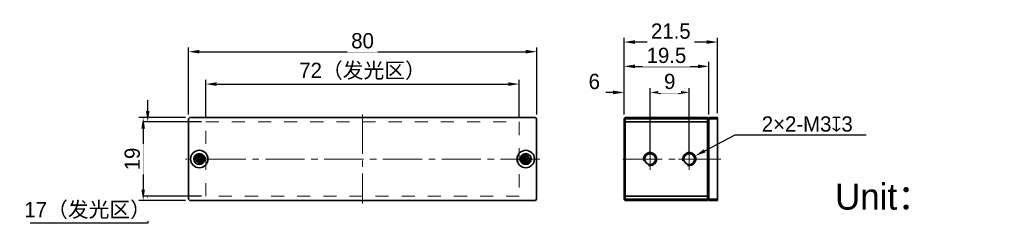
# Model space of a CAD drawing. Header units: inches. Extents: x -3163 to -2937, y -642 to -596.
import ezdxf

# ---------------------------------------------------------------- set-up
doc = ezdxf.new("R2010")
doc.units = ezdxf.units.IN
doc.header["$LTSCALE"] = 3
doc.header["$MEASUREMENT"] = 0
doc.header["$PDSIZE"] = -5
doc.linetypes.add('点画线', pattern=[18, 12, -2, 2, -2])
doc.linetypes.add('虚线', pattern=[2, 1, -1])
doc.layers.get('Defpoints').update_dxf_attribs({"lineweight": 18})
for name, color, linetype, lineweight in [('中心线层', 1, '点画线', 18), ('尺寸线层', 3, 'Continuous', 18), ('明细栏文字', 6, 'Continuous', 18), ('粗实线层', 7, 'Continuous', 35), ('虚线层', 6, '虚线', 18)]:
    doc.layers.add(name, color=color, linetype=linetype, lineweight=lineweight)
doc.styles.get("Standard").update_dxf_attribs({"font": '兰亭黑 GBK.TTF'})
doc.dimstyles.new('CST Standard', dxfattribs={"dimtxt": 3.5, "dimasz": 2.5, "dimexe": 1, "dimexo": 1, "dimgap": 0.6, "dimtad": 1, "dimtoh": 1, "dimdsep": 46, "dimtxsty": 'Standard', "dimcen": -2.5, "dimdle": 5, "dimclrd": 8, "dimclre": 8, "dimadec": 1, "dimazin": 2, "dimtfac": 1, "dimtofl": 0, "dimtmove": 0, "dimatfit": 0, "dimfxl": 1, "dimtolj": 1, "dimarcsym": 0})

# ---------------------------------------------------------------- blocks, each defined once
blk = doc.blocks.new('*D146')
at = {"layer": 'Defpoints', "color": 0}
for p in [(-3048.12, -610.54), (-3120.12, -619.23), (-3048.12, -619.23)]:
    blk.add_point(p, dxfattribs=at)
at = {"layer": '尺寸线层', "color": 8, "linetype": 'Continuous', "lineweight": -2, "ltscale": 3}
for p, q in [((-3120.12, -618.23), (-3120.12, -609.54)), ((-3117.62, -610.54), (-3050.62, -610.54)), ((-3048.12, -618.23), (-3048.12, -609.54))]:
    blk.add_line(p, q, dxfattribs=at)
at = {"layer": '尺寸线层', "color": 8}
for points in [[(-3117.62, -610.12), (-3117.62, -610.95), (-3120.12, -610.54)], [(-3050.62, -610.95), (-3050.62, -610.12), (-3048.12, -610.54)]]:
    blk.add_solid(points, dxfattribs=at)
at = {"layer": '尺寸线层', "color": 0, "ltscale": 3, "insert": (-3084.12, -607.62), "char_height": 3.5, "attachment_point": 5, "bg_fill": 3, "box_fill_scale": 1.25, "bg_fill_color": 9, "bg_fill_true_color": 13158600, "bg_fill_transparency": 0}
blk.add_mtext('\\A1;72（发光区）', dxfattribs=at)
blk = doc.blocks.new('*D147')
at = {"layer": 'Defpoints', "color": 0}
for p in [(-3044.12, -603.11), (-3124.12, -618.53), (-3044.12, -618.53)]:
    blk.add_point(p, dxfattribs=at)
at = {"layer": '尺寸线层', "color": 8, "linetype": 'Continuous', "lineweight": -2, "ltscale": 3}
for p, q in [((-3124.12, -617.53), (-3124.12, -602.11)), ((-3121.62, -603.11), (-3046.62, -603.11)), ((-3044.12, -617.53), (-3044.12, -602.11))]:
    blk.add_line(p, q, dxfattribs=at)
at = {"layer": '尺寸线层', "color": 8}
for points in [[(-3121.62, -602.69), (-3121.62, -603.52), (-3124.12, -603.11)], [(-3046.62, -603.52), (-3046.62, -602.69), (-3044.12, -603.11)]]:
    blk.add_solid(points, dxfattribs=at)
at = {"layer": '尺寸线层', "color": 0, "ltscale": 3, "insert": (-3084.12, -600.62), "char_height": 3.5, "attachment_point": 5, "bg_fill": 3, "box_fill_scale": 1.25, "bg_fill_color": 9, "bg_fill_true_color": 13158600, "bg_fill_transparency": 0}
blk.add_mtext('\\A1;80', dxfattribs=at)
blk = doc.blocks.new('*D148')
at = {"layer": 'Defpoints', "color": 0}
for p in [(-3120.12, -619.23), (-3120.12, -636.23)]:
    blk.add_point(p, dxfattribs=at)
at = {"layer": '尺寸线层', "color": 8, "linetype": 'Continuous', "lineweight": -2, "ltscale": 3}
for p, q in [((-3133.47, -616.73), (-3133.47, -614.23)), ((-3121.12, -619.23), (-3134.47, -619.23)), ((-3121.12, -636.23), (-3134.47, -636.23)), ((-3133.47, -638.73), (-3133.47, -642.47)), ((-3133.47, -642.47), (-3160.47, -642.47))]:
    blk.add_line(p, q, dxfattribs=at)
at = {"layer": '尺寸线层', "color": 8}
for points in [[(-3133.89, -616.73), (-3133.05, -616.73), (-3133.47, -619.23)], [(-3133.05, -638.73), (-3133.89, -638.73), (-3133.47, -636.23)]]:
    blk.add_solid(points, dxfattribs=at)
at = {"layer": '尺寸线层', "color": 0, "ltscale": 3, "insert": (-3147.27, -639.55), "char_height": 3.5, "attachment_point": 5, "bg_fill": 3, "box_fill_scale": 1.25, "bg_fill_color": 9, "bg_fill_true_color": 13158600, "bg_fill_transparency": 0}
blk.add_mtext('\\A1;17（发光区）', dxfattribs=at)
at = {"layer": 'Defpoints', "color": 0}
blk.add_point((-3133.47, -636.23), dxfattribs=at)
blk = doc.blocks.new('*D149')
at = {"layer": 'Defpoints', "color": 0}
for p in [(-3123.82, -618.23), (-3134.52, -637.23), (-3123.82, -637.23)]:
    blk.add_point(p, dxfattribs=at)
at = {"layer": '尺寸线层', "color": 8, "linetype": 'Continuous', "lineweight": -2, "ltscale": 3}
for p, q in [((-3124.82, -618.23), (-3135.52, -618.23)), ((-3134.52, -620.73), (-3134.52, -634.73)), ((-3124.82, -637.23), (-3135.52, -637.23))]:
    blk.add_line(p, q, dxfattribs=at)
at = {"layer": '尺寸线层', "color": 8}
for points in [[(-3134.1, -620.73), (-3134.93, -620.73), (-3134.52, -618.23)], [(-3134.93, -634.73), (-3134.1, -634.73), (-3134.52, -637.23)]]:
    blk.add_solid(points, dxfattribs=at)
at = {"layer": '尺寸线层', "color": 0, "ltscale": 3, "insert": (-3137.01, -627.73), "char_height": 3.5, "attachment_point": 5, "rotation": 90, "bg_fill": 3, "box_fill_scale": 1.25, "bg_fill_color": 9, "bg_fill_true_color": 13158600, "bg_fill_transparency": 0}
blk.add_mtext('\\A1;19', dxfattribs=at)
blk = doc.blocks.new('*D150')
at = {"layer": 'Defpoints', "color": 0}
for p in [(-3024.06, -612.45), (-3024.06, -618.53), (-3018.06, -627.73)]:
    blk.add_point(p, dxfattribs=at)
at = {"layer": '尺寸线层', "color": 8, "linetype": 'Continuous', "lineweight": -2, "ltscale": 3}
for p, q in [((-3026.56, -612.45), (-3032.72, -612.45)), ((-3024.06, -617.53), (-3024.06, -611.45)), ((-3018.06, -626.73), (-3018.06, -611.45)), ((-3015.56, -612.45), (-3013.06, -612.45))]:
    blk.add_line(p, q, dxfattribs=at)
at = {"layer": '尺寸线层', "color": 8}
for points in [[(-3026.56, -612.87), (-3026.56, -612.03), (-3024.06, -612.45)], [(-3015.56, -612.03), (-3015.56, -612.87), (-3018.06, -612.45)]]:
    blk.add_solid(points, dxfattribs=at)
at = {"layer": '尺寸线层', "color": 0, "ltscale": 3, "insert": (-3030.89, -609.96), "char_height": 3.5, "attachment_point": 5, "bg_fill": 3, "box_fill_scale": 1.25, "bg_fill_color": 9, "bg_fill_true_color": 13158600, "bg_fill_transparency": 0}
blk.add_mtext('\\A1;6', dxfattribs=at)
blk = doc.blocks.new('*D151')
at = {"layer": 'Defpoints', "color": 0}
for p in [(-3009.06, -612.45), (-3018.06, -627.73), (-3009.06, -627.73)]:
    blk.add_point(p, dxfattribs=at)
at = {"layer": '尺寸线层', "color": 8, "linetype": 'Continuous', "lineweight": -2, "ltscale": 3}
for p, q in [((-3018.06, -626.73), (-3018.06, -611.45)), ((-3015.56, -612.45), (-3011.56, -612.45)), ((-3009.06, -626.73), (-3009.06, -611.45))]:
    blk.add_line(p, q, dxfattribs=at)
at = {"layer": '尺寸线层', "color": 8}
for points in [[(-3015.56, -612.03), (-3015.56, -612.87), (-3018.06, -612.45)], [(-3011.56, -612.87), (-3011.56, -612.03), (-3009.06, -612.45)]]:
    blk.add_solid(points, dxfattribs=at)
at = {"layer": '尺寸线层', "color": 0, "ltscale": 3, "insert": (-3013.56, -609.95), "char_height": 3.5, "attachment_point": 5, "bg_fill": 3, "box_fill_scale": 1.25, "bg_fill_color": 9, "bg_fill_true_color": 13158600, "bg_fill_transparency": 0}
blk.add_mtext('\\A1;9', dxfattribs=at)
blk = doc.blocks.new('*D152')
at = {"layer": 'Defpoints', "color": 0}
for p in [(-3010.39, -628.43), (-3007.74, -627.03)]:
    blk.add_point(p, dxfattribs=at)
at = {"layer": '尺寸线层', "color": 8, "linetype": 'Continuous', "lineweight": -2, "ltscale": 3}
blk.add_line((-3005.53, -625.85), (-2998.68, -622.22), dxfattribs=at)
at = {"layer": '尺寸线层', "color": 8, "linetype": 'Continuous', "ltscale": 3}
for p, q in [((-3009.06, -630.23), (-3009.06, -625.23)), ((-3011.56, -627.73), (-3006.56, -627.73))]:
    blk.add_line(p, q, dxfattribs=at)
at = {"layer": '尺寸线层', "color": 8}
blk.add_solid([(-3005.73, -625.49), (-3005.34, -626.22), (-3007.74, -627.03)], dxfattribs=at)
at = {"layer": '尺寸线层', "color": 0, "ltscale": 3, "insert": (-2981.96, -619.72), "char_height": 3.5, "attachment_point": 5, "bg_fill": 3, "box_fill_scale": 1.25, "bg_fill_color": 9, "bg_fill_true_color": 13158600, "bg_fill_transparency": 0}
blk.add_mtext('\\A1;\\A1;2×2-M3{\\fGDT|b0|i0|c0|p2;\\C0;x}3', dxfattribs=at)
at = {"layer": '尺寸线层', "color": 8, "linetype": 'Continuous', "lineweight": -2, "ltscale": 3}
blk.add_line((-2968.43, -622.22), (-2998.68, -622.22), dxfattribs=at)
blk = doc.blocks.new('*D153')
at = {"layer": 'Defpoints', "color": 0}
for p in [(-3024.06, -600.9), (-3024.06, -618.53), (-3002.56, -618.23)]:
    blk.add_point(p, dxfattribs=at)
at = {"layer": '尺寸线层', "color": 8, "linetype": 'Continuous', "lineweight": -2, "ltscale": 3}
for p, q in [((-3024.06, -617.53), (-3024.06, -599.9)), ((-3005.06, -600.9), (-3021.56, -600.9)), ((-3002.56, -617.23), (-3002.56, -599.9))]:
    blk.add_line(p, q, dxfattribs=at)
at = {"layer": '尺寸线层', "color": 8}
for points in [[(-3021.56, -600.48), (-3021.56, -601.31), (-3024.06, -600.9)], [(-3005.06, -601.31), (-3005.06, -600.48), (-3002.56, -600.9)]]:
    blk.add_solid(points, dxfattribs=at)
at = {"layer": '尺寸线层', "color": 0, "ltscale": 3, "insert": (-3013.31, -598.4), "char_height": 3.5, "attachment_point": 5, "bg_fill": 3, "box_fill_scale": 1.25, "bg_fill_color": 9, "bg_fill_true_color": 13158600, "bg_fill_transparency": 0}
blk.add_mtext('\\A1;21.5', dxfattribs=at)
blk = doc.blocks.new('*D154')
at = {"layer": 'Defpoints', "color": 0}
for p in [(-3004.56, -606.47), (-3024.06, -618.53), (-3004.56, -618.53)]:
    blk.add_point(p, dxfattribs=at)
at = {"layer": '尺寸线层', "color": 8, "linetype": 'Continuous', "lineweight": -2, "ltscale": 3}
for p, q in [((-3024.06, -617.53), (-3024.06, -605.47)), ((-3004.56, -617.53), (-3004.56, -605.47)), ((-3021.56, -606.47), (-3007.06, -606.47))]:
    blk.add_line(p, q, dxfattribs=at)
at = {"layer": '尺寸线层', "color": 8}
for points in [[(-3021.56, -606.05), (-3021.56, -606.88), (-3024.06, -606.47)], [(-3007.06, -606.88), (-3007.06, -606.05), (-3004.56, -606.47)]]:
    blk.add_solid(points, dxfattribs=at)
at = {"layer": '尺寸线层', "color": 0, "ltscale": 3, "insert": (-3014.31, -603.97), "char_height": 3.5, "attachment_point": 5, "bg_fill": 3, "box_fill_scale": 1.25, "bg_fill_color": 9, "bg_fill_true_color": 13158600, "bg_fill_transparency": 0}
blk.add_mtext('\\A1;19.5', dxfattribs=at)

msp = doc.modelspace()

# ---------------------------------------------------------------- linework, layer by layer
at = {"layer": '中心线层', "color": 0, "ltscale": 0.25}
for p, q in [((-3084.125, -617.531), (-3084.125, -637.931)), ((-3043.425, -627.731), (-3124.825, -627.731)), ((-3001.794, -627.731), (-3025.716, -627.731))]:
    msp.add_line(p, q, dxfattribs=at)
at = {"layer": '中心线层', "color": 0}
for p, q in [((-3018.063, -630.231), (-3018.063, -625.231)), ((-3009.063, -630.231), (-3009.063, -625.231))]:
    msp.add_line(p, q, dxfattribs=at)
at = {"layer": '粗实线层', "color": 0}
for p, q in [((-3123.825, -618.231), (-3124.125, -618.531)), ((-3124.125, -618.531), (-3124.125, -636.931)), ((-3044.425, -618.231), (-3123.825, -618.231)), ((-3044.125, -618.531), (-3044.425, -618.231)), ((-3044.125, -636.931), (-3044.125, -618.531)), ((-3024.063, -618.531), (-3023.763, -618.231)), ((-3024.063, -618.531), (-3024.063, -636.931)), ((-3024.063, -619.231), (-3004.563, -619.231)), ((-3023.913, -618.381), (-3023.763, -618.531)), ((-3004.863, -618.231), (-3023.763, -618.231)), ((-3023.763, -618.531), (-3023.763, -636.931)), ((-3004.863, -618.531), (-3023.763, -618.531)), ((-3004.863, -618.231), (-3004.563, -618.531)), ((-3004.713, -618.381), (-3004.863, -618.531)), ((-3004.863, -636.931), (-3004.863, -618.531)), ((-3004.563, -618.231), (-3004.563, -637.231)), ((-3002.563, -618.231), (-3004.563, -618.231)), ((-3002.563, -618.531), (-3004.563, -618.531)), ((-3002.563, -618.231), (-3002.563, -637.231)), ((-3121.125, -628.191), (-3121.125, -627.271)), ((-3047.125, -627.271), (-3047.125, -628.191)), ((-3124.125, -636.931), (-3123.825, -637.231)), ((-3123.825, -637.231), (-3044.425, -637.231)), ((-3044.425, -637.231), (-3044.125, -636.931)), ((-3004.563, -636.231), (-3024.063, -636.231)), ((-3023.763, -637.231), (-3024.063, -636.931)), ((-3023.763, -636.931), (-3023.913, -637.081)), ((-3023.763, -636.931), (-3004.863, -636.931)), ((-3023.763, -637.231), (-3004.863, -637.231)), ((-3004.863, -636.931), (-3004.713, -637.081)), ((-3004.563, -636.931), (-3004.863, -637.231)), ((-3002.563, -636.931), (-3004.563, -636.931)), ((-3002.563, -637.231), (-3004.563, -637.231))]:
    msp.add_line(p, q, dxfattribs=at)
for centre, radius in [((-3121.625, -627.731), 2), ((-3121.625, -627.731), 1.25), ((-3046.625, -627.731), 2), ((-3046.625, -627.731), 1.25), ((-3018.063, -627.731), 1.25), ((-3009.063, -627.731), 1.25), ((-3121.625, -627.731), 0.8), ((-3046.625, -627.731), 0.8)]:
    msp.add_circle(centre, radius, dxfattribs=at)
for centre, radius, start, end in [((-3018.063, -627.731), 1.5, 255, 195), ((-3009.063, -627.731), 1.5, 255, 195), ((-3121.625, -627.731), 1, 255, 195), ((-3046.625, -627.731), 1, 75, 15)]:
    msp.add_arc(centre, radius, start, end, dxfattribs=at)
for points, knots in [([(-3121.625, -627.136), (-3121.666, -627.136), (-3121.747, -627.141), (-3121.867, -627.162), (-3121.983, -627.199), (-3122.093, -627.249), (-3122.196, -627.315), (-3122.288, -627.397), (-3122.365, -627.499), (-3122.405, -627.593), (-3122.417, -627.646), (-3122.419, -627.661)], [0, 0, 0, 0, 290.4829745, 580.9659488, 871.4489234, 1161.9318979, 1452.4148722, 1742.8978468, 2033.3808211, 2323.8637956, 2435.2877637, 2435.2877637, 2435.2877637, 2435.2877637]), ([(-3122.419, -627.801), (-3122.417, -627.815), (-3122.405, -627.867), (-3122.366, -627.961), (-3122.288, -628.065), (-3122.196, -628.147), (-3122.092, -628.213), (-3121.982, -628.263), (-3121.866, -628.3), (-3121.746, -628.321), (-3121.666, -628.326), (-3121.625, -628.326)], [0, 0, 0, 0, 106.6050236, 397.0429481, 687.4808725, 977.918797, 1268.3567213, 1558.7946459, 1849.2325702, 2139.6704948, 2430.1084191, 2430.1084191, 2430.1084191, 2430.1084191]), ([(-3121.625, -628.047), (-3121.67, -628.047), (-3121.762, -628.033), (-3121.887, -627.971), (-3121.967, -627.885), (-3122.002, -627.8), (-3122.012, -627.731), (-3122.002, -627.662), (-3121.967, -627.577), (-3121.887, -627.491), (-3121.762, -627.429), (-3121.67, -627.415), (-3121.625, -627.415)], [0, 0, 0, 0, 334.7013674, 667.9014014, 1000.1771291, 1167.818081, 1335.9042245, 1503.9796253, 1671.6191576, 2003.896801, 2337.0954989, 2671.795688, 2671.795688, 2671.795688, 2671.795688]), ([(-3121.625, -627.415), (-3121.579, -627.415), (-3121.487, -627.429), (-3121.363, -627.491), (-3121.283, -627.577), (-3121.247, -627.662), (-3121.238, -627.731), (-3121.247, -627.8), (-3121.283, -627.885), (-3121.363, -627.971), (-3121.487, -628.033), (-3121.579, -628.047), (-3121.625, -628.047)], [0, 0, 0, 0, 336.156821, 670.8054189, 1004.5267244, 1172.8954985, 1341.7015911, 1510.5169406, 1678.8864645, 2012.6093545, 2347.2573935, 2683.412682, 2683.412682, 2683.412682, 2683.412682]), ([(-3046.625, -628.047), (-3046.67, -628.047), (-3046.762, -628.033), (-3046.887, -627.971), (-3046.967, -627.885), (-3047.002, -627.8), (-3047.012, -627.731), (-3047.002, -627.662), (-3046.967, -627.577), (-3046.887, -627.491), (-3046.762, -627.429), (-3046.67, -627.415), (-3046.625, -627.415)], [0, 0, 0, 0, 542.8944136, 1083.3530417, 1622.3140894, 1894.2302345, 2166.8526503, 2439.4900162, 2711.4073721, 3250.3709788, 3790.8287042, 4333.7206428, 4333.7206428, 4333.7206428, 4333.7206428]), ([(-3045.83, -627.661), (-3045.833, -627.647), (-3045.844, -627.595), (-3045.883, -627.501), (-3045.962, -627.397), (-3046.054, -627.315), (-3046.157, -627.249), (-3046.267, -627.198), (-3046.383, -627.162), (-3046.503, -627.141), (-3046.584, -627.136), (-3046.625, -627.136)], [0, 0, 0, 0, 174.1643263, 648.6628422, 1123.1613577, 1597.6598736, 2072.1583891, 2546.656905, 3021.1554205, 3495.6539364, 3970.1524518, 3970.1524518, 3970.1524518, 3970.1524518]), ([(-3046.625, -627.415), (-3046.579, -627.415), (-3046.487, -627.429), (-3046.363, -627.491), (-3046.283, -627.577), (-3046.247, -627.662), (-3046.238, -627.731), (-3046.247, -627.8), (-3046.283, -627.885), (-3046.363, -627.971), (-3046.487, -628.033), (-3046.579, -628.047), (-3046.625, -628.047)], [0, 0, 0, 0, 544.5133044, 1086.584145, 1627.1512657, 1899.8801444, 2173.3332891, 2446.7689568, 2719.4955262, 3260.0657634, 3802.1344303, 4346.6458178, 4346.6458178, 4346.6458178, 4346.6458178]), ([(-3046.625, -628.326), (-3046.584, -628.326), (-3046.503, -628.321), (-3046.383, -628.299), (-3046.266, -628.263), (-3046.156, -628.213), (-3046.053, -628.147), (-3045.962, -628.065), (-3045.884, -627.963), (-3045.845, -627.869), (-3045.833, -627.816), (-3045.83, -627.801)], [0, 0, 0, 0, 473.3281236, 946.6562468, 1419.9843704, 1893.3124939, 2366.6406171, 2839.9687407, 3313.2968639, 3786.6249875, 3968.1850181, 3968.1850181, 3968.1850181, 3968.1850181])]:
    msp.add_open_spline(points, degree=3, knots=knots, dxfattribs=at)
for points in [[(-3121.125, -627.271), (-3121.153, -627.253), (-3121.212, -627.222), (-3121.31, -627.184), (-3121.414, -627.156), (-3121.519, -627.139), (-3121.589, -627.136), (-3121.625, -627.136)], [(-3121.625, -628.326), (-3121.59, -628.326), (-3121.52, -628.323), (-3121.414, -628.306), (-3121.31, -628.278), (-3121.212, -628.24), (-3121.153, -628.208), (-3121.125, -628.191)], [(-3046.625, -627.136), (-3046.66, -627.136), (-3046.729, -627.139), (-3046.836, -627.156), (-3046.939, -627.184), (-3047.037, -627.222), (-3047.097, -627.254), (-3047.125, -627.271)], [(-3047.125, -628.191), (-3047.096, -628.208), (-3047.037, -628.24), (-3046.939, -628.278), (-3046.836, -628.306), (-3046.73, -628.322), (-3046.66, -628.326), (-3046.625, -628.326)]]:
    msp.add_open_spline(points, degree=3, dxfattribs=at)
at = {"layer": '虚线层', "color": 0}
msp.add_lwpolyline([(-3120.125, -636.231), (-3120.125, -619.231), (-3048.125, -619.231), (-3048.125, -636.231)], close=True, dxfattribs=at)

# ---------------------------------------------------------------- texts
at = {"layer": '明细栏文字', "color": 0, "ltscale": 3, "insert": (-2975.583, -633.345), "char_height": 6, "width": 32.50612, "attachment_point": 1}
msp.add_mtext('Unit：mm', dxfattribs=at)

# ---------------------------------------------------------------- next in the draw order: dimensions: what is measured, and where the dimension line sits
at = {"layer": '尺寸线层', "color": 0, "ltscale": 3}
for base, p1, p2, override, picture, middle in [((-3048.125, -610.536), (-3120.125, -619.231), (-3048.125, -619.231), {"dimpost": '（发光区）', "dimsah": 1, "dimtfill": 1, "dimtzin": 8}, '*D146', (-3084.125, -607.618)), ((-3024.063, -612.452), (-3018.063, -627.731), (-3024.063, -618.531), {"dimsah": 1, "dimtfill": 1, "dimtzin": 8}, '*D150', (-3030.891, -609.964))]:
    dim = msp.add_linear_dim(base=base, p1=p1, p2=p2, dimstyle='CST Standard', override=override, dxfattribs=at)
    dim.commit()
    dim.dimension.update_dxf_attribs({"geometry": picture, "text_midpoint": middle})

# ---------------------------------------------------------------- next in the draw order: dimensions: what is measured, and where the dimension line sits
for base, p1, p2, picture, middle in [((-3044.125, -603.106), (-3124.125, -618.531), (-3044.125, -618.531), '*D147', (-3084.125, -600.619)), ((-3009.063, -612.452), (-3018.063, -627.731), (-3009.063, -627.731), '*D151', (-3013.563, -609.955))]:
    dim = msp.add_linear_dim(base=base, p1=p1, p2=p2, dimstyle='CST Standard', override={"dimsah": 1, "dimtfill": 1, "dimtzin": 8}, dxfattribs=at)
    dim.commit()
    dim.dimension.update_dxf_attribs({"geometry": picture, "text_midpoint": middle})

# ---------------------------------------------------------------- next in the draw order: dimensions: what is measured, and where the dimension line sits
dim = msp.add_linear_dim(base=(-3133.469, -636.231), p1=(-3120.125, -619.231), p2=(-3120.125, -636.231), angle=270, dimstyle='CST Standard', override={"dimpost": '（发光区）', "dimsah": 1, "dimtfill": 1, "dimtzin": 8}, dxfattribs=at)
dim.commit()
dim.dimension.update_dxf_attribs({"geometry": '*D148', "text_midpoint": (-3147.272, -642.467), "dimtype": 160})
dim = msp.add_diameter_dim_2p(p1=(-3010.388, -628.435), p2=(-3007.739, -627.027), text='\\A1;2×2-M3{\\fGDT|b0|i0|c0|p2;\\C0;x}3', dimstyle='CST Standard', override={"dimpost": '2×2-M<>牙深3', "dimtxsty": 'Standard', "dimsah": 1, "dimtfill": 1, "dimtzin": 8}, dxfattribs=at)
dim.commit()
dim.dimension.update_dxf_attribs({"geometry": '*D152', "text_midpoint": (-2981.958, -622.216), "dimtype": 163})

# ---------------------------------------------------------------- next in the draw order: dimensions: what is measured, and where the dimension line sits
dim = msp.add_linear_dim(base=(-3024.063, -600.896), p1=(-3002.563, -618.231), p2=(-3024.063, -618.531), dimstyle='CST Standard', override={"dimsah": 1, "dimtfill": 1, "dimtzin": 8}, dxfattribs=at)
dim.commit()
dim.dimension.update_dxf_attribs({"geometry": '*D153', "text_midpoint": (-3013.313, -598.4)})
dim = msp.add_linear_dim(base=(-3134.518, -637.231), p1=(-3123.825, -618.231), p2=(-3123.825, -637.231), angle=270, dimstyle='CST Standard', override={"dimsah": 1, "dimtfill": 1, "dimtzin": 8}, dxfattribs=at)
dim.commit()
dim.dimension.update_dxf_attribs({"geometry": '*D149', "text_midpoint": (-3137.015, -627.731)})

# ---------------------------------------------------------------- next in the draw order: dimensions: what is measured, and where the dimension line sits
dim = msp.add_linear_dim(base=(-3004.563, -606.465), p1=(-3024.063, -618.531), p2=(-3004.563, -618.531), dimstyle='CST Standard', override={"dimsah": 1, "dimtfill": 1, "dimtzin": 8}, dxfattribs=at)
dim.commit()
dim.dimension.update_dxf_attribs({"geometry": '*D154', "text_midpoint": (-3014.313, -603.968)})

doc.saveas('drawing.dxf')
